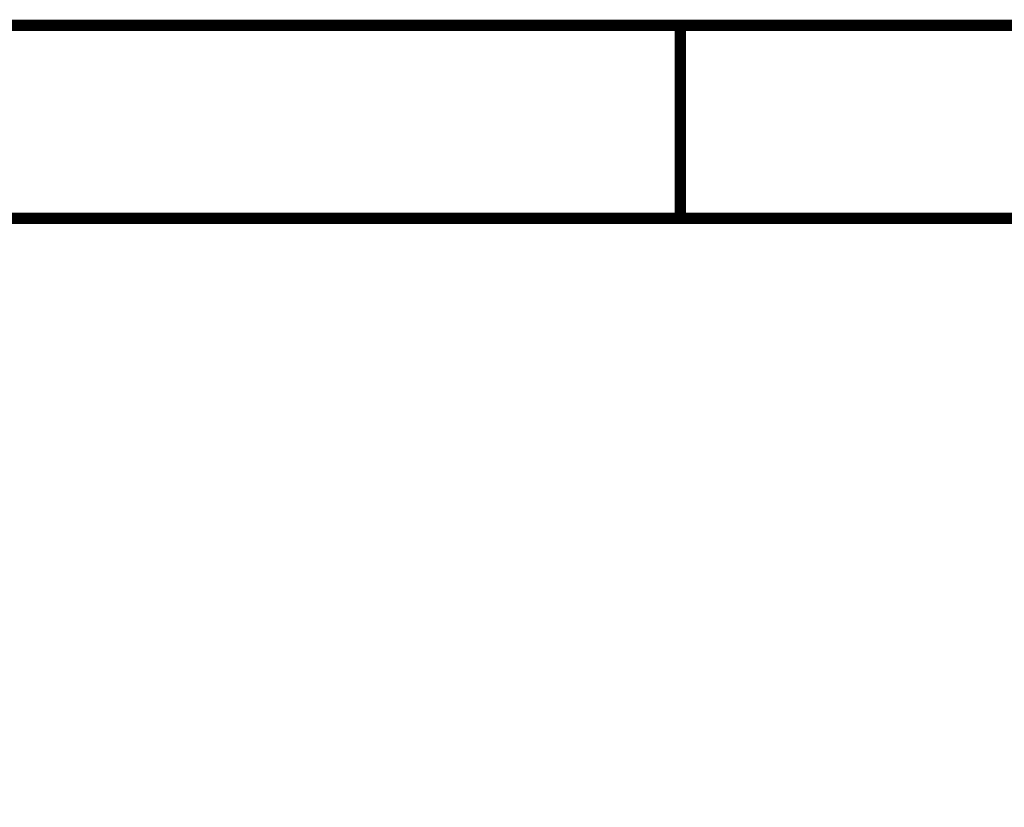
# Model space of a CAD drawing. Header units: inches. Extents: x 0 to 17, y 0 to 11.
# Tile 17 of 39: x 2.1 to 3.2, y 10.2 to 11. Entities that reach past the tile are written whole.
import ezdxf

# ---------------------------------------------------------------- set-up
doc = ezdxf.new("R2010")
doc.units = ezdxf.units.IN
doc.header["$MEASUREMENT"] = 0
doc.layers.add('Sheet', color=255, linetype='Continuous')

msp = doc.modelspace()

# ---------------------------------------------------------------- linework, layer by layer
at = {"layer": 'Sheet'}
for points in [[(0.0008, 11, 0.0118, 0.0118, 0), (17, 11, 0.0118, 0.0118, 0), (17, 0, 0.0118, 0.0118, 0), (0.0008, 0, 0.0118, 0.0118, 0), (0.0008, 11, 0.0118, 0.0118, 0)], [(0.0008, 11, 0.0039, 0.0039, 0), (0.0008, 0, 0.0039, 0.0039, 0), (17, 0, 0.0039, 0.0039, 0), (17, 11, 0.0039, 0.0039, 0), (0.0008, 11, 0.0039, 0.0039, 0), (0.0008, 11, 0.0039, 0.0039, 0)], [(0.2005, 10.7995, 0.0118, 0.0118, 0), (16.8002, 10.7995, 0.0118, 0.0118, 0), (16.8002, 0.1998, 0.0118, 0.0118, 0), (0.2005, 0.1998, 0.0118, 0.0118, 0), (0.2005, 10.7995, 0.0118, 0.0118, 0)], [(0.2005, 10.7995, 0.0039, 0.0039, 0), (0.2005, 0.1998, 0.0039, 0.0039, 0), (16.8002, 0.1998, 0.0039, 0.0039, 0), (16.8002, 10.7995, 0.0039, 0.0039, 0), (0.2005, 10.7995, 0.0039, 0.0039, 0), (0.2005, 10.7995, 0.0039, 0.0039, 0)]]:
    msp.add_lwpolyline(points, format="xyseb", close=True, dxfattribs=at)
msp.add_lwpolyline([(2.8336, 11, 0.0118, 0.0118, 0), (2.8336, 10.7999, 0.0118, 0.0118, 0)], format="xyseb", dxfattribs=at)

doc.saveas('drawing.dxf')
